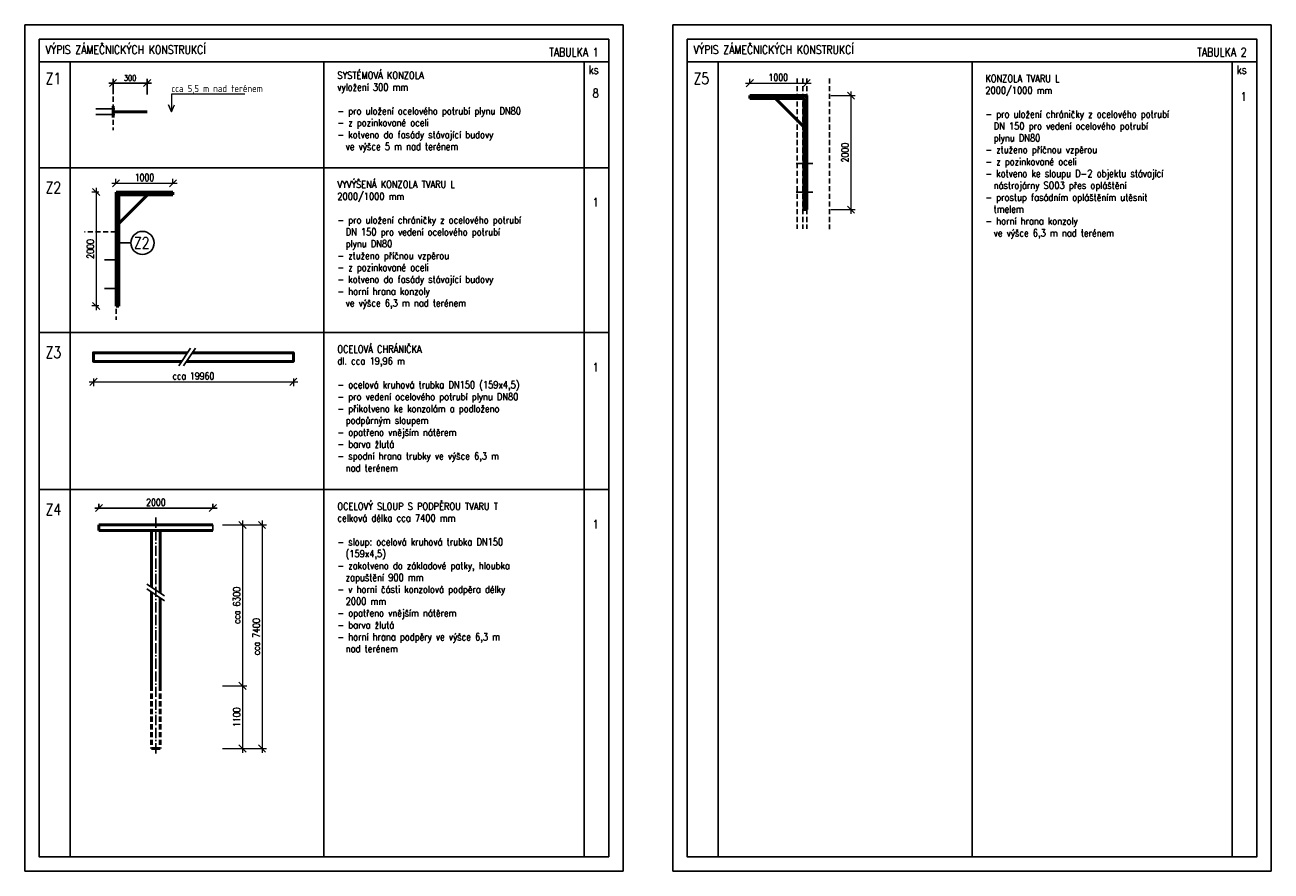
# Model space of a CAD drawing. Header units: millimetres. Extents: x 657207 to 1144608, y -1280639 to -942128.
# Tile 16 of 17: x 1122733 to 1144608, y -1132549 to -1117699. Entities that reach past the tile are written whole.
import ezdxf
from ezdxf.enums import TextEntityAlignment as Align

# ---------------------------------------------------------------- set-up
doc = ezdxf.new("R2010")
doc.units = ezdxf.units.MM
for name, pattern in [('ACAD_ISO11W100', [33, 12, -3, 12, -3, 0, -3]), ('DASHDOT', [0.5, 0.25, -0.125, 0, -0.125]), ('DASHED', [4.5, 3, -1.5])]:
    doc.linetypes.add(name, pattern=pattern)
for name, color, linetype, lineweight in [('IN_KOTY', 4, 'Continuous', 13), ('IN_TEXT 100', 7, 'Continuous', 13), ('pohledy', 7, 'Continuous', 25)]:
    doc.layers.add(name, color=color, linetype=linetype, lineweight=lineweight)
for name, color, linetype in [('IN_MODUL_SYSTEM', 7, 'DASHDOT'), ('IN_TEXT', 7, 'Continuous'), ('popisy', 4, 'Continuous')]:
    doc.layers.add(name, color=color, linetype=linetype)
doc.styles.add('iso', font='isocp.shx')
doc.styles.add('Koty', font='romand.shx', dxfattribs={"width": 0.8})
doc.styles.add('ROMAND', font='romand.shx', dxfattribs={"width": 0.85})
doc.dimstyles.new('IN_50', dxfattribs={"dimtxt": 125, "dimasz": 125, "dimexe": 75, "dimexo": 300, "dimgap": 40, "dimtad": 1, "dimdec": 0, "dimrnd": 5, "dimzin": 9, "dimdsep": 46, "dimtxsty": 'Koty', "dimblk": 'OBLIQUE', "dimcen": 40, "dimdle": 75, "dimclrd": 256, "dimclre": 256, "dimclrt": 256, "dimadec": 0, "dimazin": 0, "dimtfac": 1, "dimtdec": 0, "dimtmove": 1, "dimatfit": 3, "dimldrblk": 'ARCHTICK', "dimfxl": 350, "dimfxlon": 1, "dimtolj": 1, "dimtzin": 0, "dimlwd": -1, "dimlwe": -1, "dimarcsym": 0})

# ---------------------------------------------------------------- blocks, each defined once
blk = doc.blocks.new('_Oblique')
at = {"layer": 'popisy', "color": 0, "lineweight": -2}
blk.add_line((-0.5, -0.5), (0.5, 0.5), dxfattribs=at)
blk = doc.blocks.new('*D177')
at = {"layer": 'DEFPOINTS', "color": 0, "transparency": 16777216}
for p in [(1124879, -1118720), (1124279, -1119123), (1124879, -1119223)]:
    blk.add_point(p, dxfattribs=at)
at = {"layer": 'IN_TEXT', "transparency": 16777216}
for p, q in [((1124279, -1118823), (1124279, -1118645)), ((1124879, -1118923), (1124879, -1118645)), ((1124204, -1118720), (1124954, -1118720))]:
    blk.add_line(p, q, dxfattribs=at)
at = {"layer": 'IN_TEXT', "transparency": 16777216, "xscale": 125, "yscale": 125, "zscale": 125, "rotation": 180}
blk.add_blockref('_Oblique', (1124279, -1118720), dxfattribs=at)
at = {"layer": 'IN_TEXT', "transparency": 16777216, "xscale": 125, "yscale": 125, "zscale": 125}
blk.add_blockref('_Oblique', (1124879, -1118720), dxfattribs=at)
at = {"layer": 'IN_TEXT', "transparency": 16777216, "insert": (1124579, -1118630), "char_height": 100, "attachment_point": 5, "style": 'Koty'}
blk.add_mtext('\\A1;300', dxfattribs=at)
blk = doc.blocks.new('_ArchTick')
at = {"color": 0, "linetype": 'ByBlock', "lineweight": 13, "const_width": 0.15}
blk.add_lwpolyline([(-0.5, -0.5), (0.5, 0.5)], dxfattribs=at)
blk = doc.blocks.new('*D192')
at = {"layer": 'DEFPOINTS', "color": 0, "transparency": 16777216}
for p in [(1124331, -1120632), (1123983, -1122632), (1124331, -1122632)]:
    blk.add_point(p, dxfattribs=at)
at = {"layer": 'IN_KOTY', "transparency": 16777216}
for p, q in [((1124031, -1120632), (1123908, -1120632)), ((1123983, -1120557), (1123983, -1122707)), ((1124031, -1122632), (1123908, -1122632))]:
    blk.add_line(p, q, dxfattribs=at)
at = {"layer": 'IN_KOTY', "transparency": 16777216, "xscale": 125, "yscale": 125, "zscale": 125}
for p, rotation in [((1123983, -1120632), 90), ((1123983, -1122632), 270)]:
    blk.add_blockref('_Oblique', p, dxfattribs=dict(at, rotation=rotation))
at = {"layer": 'IN_KOTY', "transparency": 16777216, "insert": (1123881, -1121632), "char_height": 125, "attachment_point": 5, "rotation": 90, "style": 'Koty'}
blk.add_mtext('\\A1;2000', dxfattribs=at)
blk = doc.blocks.new('*D193')
at = {"layer": 'DEFPOINTS', "color": 0, "transparency": 16777216}
for p in [(1124331, -1120632), (1125331, -1120478), (1125331, -1120632)]:
    blk.add_point(p, dxfattribs=at)
at = {"layer": 'IN_KOTY', "transparency": 16777216}
for p, q in [((1124331, -1120478), (1124331, -1120403)), ((1125331, -1120478), (1125331, -1120403)), ((1124256, -1120478), (1125406, -1120478))]:
    blk.add_line(p, q, dxfattribs=at)
at = {"layer": 'IN_KOTY', "transparency": 16777216, "xscale": 125, "yscale": 125, "zscale": 125, "rotation": 180}
blk.add_blockref('_Oblique', (1124331, -1120478), dxfattribs=at)
at = {"layer": 'IN_KOTY', "transparency": 16777216, "xscale": 125, "yscale": 125, "zscale": 125}
blk.add_blockref('_Oblique', (1125331, -1120478), dxfattribs=at)
at = {"layer": 'IN_KOTY', "transparency": 16777216, "insert": (1124831, -1120376), "char_height": 125, "attachment_point": 5, "style": 'Koty'}
blk.add_mtext('\\A1;1000', dxfattribs=at)
blk = doc.blocks.new('*D194')
at = {"layer": 'DEFPOINTS', "color": 0, "transparency": 16777216}
for p in [(1123936, -1123604), (1127446, -1123604), (1127446, -1123963)]:
    blk.add_point(p, dxfattribs=at)
at = {"layer": 'IN_KOTY', "transparency": 16777216}
for p, q in [((1123936, -1123904), (1123936, -1124038)), ((1127446, -1123904), (1127446, -1124038)), ((1123861, -1123963), (1127521, -1123963))]:
    blk.add_line(p, q, dxfattribs=at)
at = {"layer": 'IN_KOTY', "transparency": 16777216, "xscale": 125, "yscale": 125, "zscale": 125, "rotation": 180}
blk.add_blockref('_Oblique', (1123936, -1123963), dxfattribs=at)
at = {"layer": 'IN_KOTY', "transparency": 16777216, "xscale": 125, "yscale": 125, "zscale": 125}
blk.add_blockref('_Oblique', (1127446, -1123963), dxfattribs=at)
at = {"layer": 'IN_KOTY', "transparency": 16777216, "insert": (1125691, -1123860), "char_height": 125, "attachment_point": 5, "style": 'Koty'}
blk.add_mtext('\\A1;cca 19960', dxfattribs=at)
blk = doc.blocks.new('*D205')
at = {"layer": 'DEFPOINTS', "color": 0, "transparency": 16777216}
for p in [(1126032, -1126179), (1124032, -1126474), (1126032, -1126474)]:
    blk.add_point(p, dxfattribs=at)
at = {"layer": 'IN_TEXT', "transparency": 16777216}
for p, q in [((1124032, -1126179), (1124032, -1126104)), ((1126032, -1126179), (1126032, -1126104)), ((1123957, -1126179), (1126107, -1126179))]:
    blk.add_line(p, q, dxfattribs=at)
at = {"layer": 'IN_TEXT', "transparency": 16777216, "xscale": 125, "yscale": 125, "zscale": 125, "rotation": 180}
blk.add_blockref('_Oblique', (1124032, -1126179), dxfattribs=at)
at = {"layer": 'IN_TEXT', "transparency": 16777216, "xscale": 125, "yscale": 125, "zscale": 125}
blk.add_blockref('_Oblique', (1126032, -1126179), dxfattribs=at)
at = {"layer": 'IN_TEXT', "transparency": 16777216, "insert": (1125032, -1126076), "char_height": 125, "attachment_point": 5, "style": 'Koty'}
blk.add_mtext('\\A1;2000', dxfattribs=at)
blk = doc.blocks.new('*D206')
at = {"layer": 'DEFPOINTS', "color": 0, "transparency": 16777216}
for p in [(1125153, -1126474), (1125107, -1129299), (1126551, -1129299)]:
    blk.add_point(p, dxfattribs=at)
at = {"layer": 'IN_KOTY', "transparency": 16777216}
for p, q in [((1126201, -1126474), (1126626, -1126474)), ((1126551, -1126399), (1126551, -1129374)), ((1126201, -1129299), (1126626, -1129299))]:
    blk.add_line(p, q, dxfattribs=at)
at = {"layer": 'IN_KOTY', "transparency": 16777216, "xscale": 125, "yscale": 125, "zscale": 125}
for p, rotation in [((1126551, -1126474), 90), ((1126551, -1129299), 270)]:
    blk.add_blockref('_Oblique', p, dxfattribs=dict(at, rotation=rotation))
at = {"layer": 'IN_KOTY', "transparency": 16777216, "insert": (1126448, -1127886), "char_height": 125, "attachment_point": 5, "rotation": 90, "style": 'Koty'}
blk.add_mtext('\\A1;cca 6300', dxfattribs=at)
blk = doc.blocks.new('*D207')
at = {"layer": 'DEFPOINTS', "color": 0, "transparency": 16777216}
for p in [(1125107, -1129299), (1125107, -1130399), (1126551, -1130399)]:
    blk.add_point(p, dxfattribs=at)
at = {"layer": 'IN_KOTY', "transparency": 16777216}
for p, q in [((1126201, -1129299), (1126626, -1129299)), ((1126551, -1129224), (1126551, -1130474)), ((1126201, -1130399), (1126626, -1130399))]:
    blk.add_line(p, q, dxfattribs=at)
at = {"layer": 'IN_KOTY', "transparency": 16777216, "xscale": 125, "yscale": 125, "zscale": 125}
for p, rotation in [((1126551, -1129299), 90), ((1126551, -1130399), 270)]:
    blk.add_blockref('_Oblique', p, dxfattribs=dict(at, rotation=rotation))
at = {"layer": 'IN_KOTY', "transparency": 16777216, "insert": (1126448, -1129849), "char_height": 125, "attachment_point": 5, "rotation": 90, "style": 'Koty'}
blk.add_mtext('\\A1;1100', dxfattribs=at)
blk = doc.blocks.new('*D208')
at = {"layer": 'DEFPOINTS', "color": 0, "transparency": 16777216}
for p in [(1126032, -1126474), (1125107, -1130399), (1126896, -1130399)]:
    blk.add_point(p, dxfattribs=at)
at = {"layer": 'IN_KOTY', "transparency": 16777216}
for p, q in [((1126546, -1126474), (1126971, -1126474)), ((1126896, -1126399), (1126896, -1130474)), ((1126546, -1130399), (1126971, -1130399))]:
    blk.add_line(p, q, dxfattribs=at)
at = {"layer": 'IN_KOTY', "transparency": 16777216, "xscale": 125, "yscale": 125, "zscale": 125}
for p, rotation in [((1126896, -1126474), 90), ((1126896, -1130399), 270)]:
    blk.add_blockref('_Oblique', p, dxfattribs=dict(at, rotation=rotation))
at = {"layer": 'IN_KOTY', "transparency": 16777216, "insert": (1126794, -1128436), "char_height": 125, "attachment_point": 5, "rotation": 90, "style": 'Koty'}
blk.add_mtext('\\A1;cca 7400', dxfattribs=at)
blk = doc.blocks.new('*D211')
at = {"layer": 'DEFPOINTS', "color": 0, "transparency": 16777216}
for p in [(1136457, -1118940), (1136457, -1120940), (1137232, -1120940)]:
    blk.add_point(p, dxfattribs=at)
at = {"layer": 'IN_KOTY', "transparency": 16777216}
for p, q in [((1137232, -1118865), (1137232, -1121015)), ((1136882, -1118940), (1137307, -1118940)), ((1136882, -1120940), (1137307, -1120940))]:
    blk.add_line(p, q, dxfattribs=at)
at = {"layer": 'IN_KOTY', "transparency": 16777216, "xscale": 125, "yscale": 125, "zscale": 125}
for p, rotation in [((1137232, -1118940), 90), ((1137232, -1120940), 270)]:
    blk.add_blockref('_Oblique', p, dxfattribs=dict(at, rotation=rotation))
at = {"layer": 'IN_KOTY', "transparency": 16777216, "insert": (1137129, -1119940), "char_height": 125, "attachment_point": 5, "rotation": 90, "style": 'Koty'}
blk.add_mtext('\\A1;2000', dxfattribs=at)
blk = doc.blocks.new('*D212')
at = {"layer": 'DEFPOINTS', "color": 0, "transparency": 16777216}
for p in [(1136457, -1118721), (1135457, -1118940), (1136457, -1118940)]:
    blk.add_point(p, dxfattribs=at)
at = {"layer": 'IN_KOTY', "transparency": 16777216}
for p, q in [((1135457, -1118721), (1135457, -1118646)), ((1136457, -1118721), (1136457, -1118646)), ((1135382, -1118721), (1136532, -1118721))]:
    blk.add_line(p, q, dxfattribs=at)
at = {"layer": 'IN_KOTY', "transparency": 16777216, "xscale": 125, "yscale": 125, "zscale": 125, "rotation": 180}
blk.add_blockref('_Oblique', (1135457, -1118721), dxfattribs=at)
at = {"layer": 'IN_KOTY', "transparency": 16777216, "xscale": 125, "yscale": 125, "zscale": 125}
blk.add_blockref('_Oblique', (1136457, -1118721), dxfattribs=at)
at = {"layer": 'IN_KOTY', "transparency": 16777216, "insert": (1135957, -1118619), "char_height": 125, "attachment_point": 5, "style": 'Koty'}
blk.add_mtext('\\A1;1000', dxfattribs=at)

msp = doc.modelspace()

# ---------------------------------------------------------------- linework, layer by layer
at = {"layer": 'DEFPOINTS'}
for points in [[(1122732.6, -1117699.2), (1133232.6, -1117699.2), (1133232.6, -1132549.2), (1122732.6, -1132549.2)], [(1134107.7, -1117699.2), (1144607.7, -1117699.2), (1144607.7, -1132549.2), (1134107.7, -1132549.2)]]:
    msp.add_lwpolyline(points, close=True, dxfattribs=at)
at = {"layer": 'IN_MODUL_SYSTEM', "linetype": 'ACAD_ISO11W100', "ltscale": 15}
msp.add_line((1125032.3, -1126343.4), (1125032.3, -1130520.9), dxfattribs=at)
at = {"layer": 'IN_TEXT', "linetype": 'DASHED', "ltscale": 30}
for p, q in [((1136286.6, -1118638), (1136286.6, -1121280.3)), ((1136386.6, -1118638), (1136386.6, -1121280.3)), ((1136456.6, -1118638), (1136456.6, -1121280.3)), ((1136856.6, -1118638), (1136856.6, -1121281.9)), ((1124279, -1118822.9), (1124279, -1119546.1)), ((1124331.5, -1121332.1), (1123776.6, -1121332.1)), ((1124331.5, -1121332.1), (1124331.5, -1122876.2))]:
    msp.add_line(p, q, dxfattribs=at)
at = {"layer": 'IN_TEXT', "lineweight": 50}
for p, q in [((1124279, -1119122.9), (1124279, -1119322.9)), ((1136456.6, -1118940), (1135456.6, -1118940)), ((1135456.6, -1118990), (1135456.6, -1118940)), ((1136406.6, -1118990), (1135456.6, -1118990)), ((1135906.6, -1118990), (1136406.6, -1119490)), ((1136406.6, -1120940), (1136406.6, -1118990)), ((1136456.6, -1120940), (1136456.6, -1118940)), ((1124279, -1119222.9), (1124879, -1119222.9)), ((1124331.5, -1122632.1), (1124331.5, -1120632.1)), ((1124331.5, -1120632.1), (1125331.5, -1120632.1)), ((1125331.5, -1120632.1), (1125331.5, -1120682.1)), ((1124381.5, -1122632.1), (1124381.5, -1120682.1)), ((1124381.5, -1120682.1), (1125331.5, -1120682.1)), ((1124881.5, -1120682.1), (1124381.5, -1121182.1)), ((1136406.6, -1120940), (1136456.6, -1120940)), ((1124381.5, -1122632.1), (1124331.5, -1122632.1)), ((1124032.3, -1126473.8), (1126032.3, -1126473.8)), ((1124032.3, -1126573.8), (1124032.3, -1126473.8)), ((1124032.3, -1126573.8), (1126032.3, -1126573.8)), ((1124957.3, -1126573.8), (1124957.3, -1127568.2)), ((1125107.3, -1126573.8), (1125107.3, -1127669.8)), ((1124957.3, -1127653.9), (1124957.3, -1129298.8)), ((1125107.3, -1127755.6), (1125107.3, -1129298.8)), ((1124957.3, -1130398.8), (1125107.3, -1130398.8))]:
    msp.add_line(p, q, dxfattribs=at)
at = {"layer": 'IN_TEXT'}
for p, q in [((1136406.6, -1118990), (1136456.6, -1118940)), ((1124309, -1119172.9), (1123979, -1119172.9)), ((1124309, -1119272.9), (1123979, -1119272.9)), ((1136561.6, -1120132.7), (1136271.6, -1120132.7)), ((1124381.5, -1120682.1), (1124331.5, -1120632.1)), ((1136561.6, -1120632.7), (1136271.6, -1120632.7)), ((1124593.1, -1121525.4), (1124381.5, -1121525.4)), ((1124406.5, -1121824.7), (1124131.5, -1121824.7)), ((1124406.5, -1122324.7), (1124131.5, -1122324.7)), ((1125431.9, -1123679.4), (1125640.4, -1123371.6)), ((1125517.6, -1123679.4), (1125726.1, -1123371.6)), ((1126032.3, -1126573.8), (1126032.3, -1126473.8)), ((1125182.8, -1127720.9), (1124875, -1127512.4)), ((1125182.8, -1127806.7), (1124875, -1127598.2))]:
    msp.add_line(p, q, dxfattribs=at)
at = {"layer": 'IN_TEXT', "linetype": 'DASHED', "lineweight": 50, "ltscale": 30}
for p, q in [((1124957.3, -1129298.8), (1124957.3, -1130398.8)), ((1125107.3, -1129298.8), (1125107.3, -1130398.8))]:
    msp.add_line(p, q, dxfattribs=at)
at = {"layer": 'IN_TEXT', "lineweight": 50}
for points in [[(1125584.6, -1123453.9), (1123936.1, -1123453.9), (1123936.1, -1123603.9), (1125483, -1123603.9)], [(1125568.7, -1123603.9), (1127446.5, -1123603.9), (1127446.5, -1123453.9), (1125670.4, -1123453.9)]]:
    msp.add_lwpolyline(points, dxfattribs=at)
at = {"layer": 'IN_TEXT'}
msp.add_circle((1124796.3, -1121525.4), 203.2, dxfattribs=at)
at = {"layer": 'IN_TEXT 100'}
msp.add_lwpolyline([(1126593.9, -1118915.3), (1125304.1, -1118915.3), (1125304.1, -1119222.9), (1125250.3, -1119102.2), (1125304.1, -1119222.9), (1125358, -1119102.2)], dxfattribs=at)
at = {"layer": 'pohledy'}
for p, q in [((1132982.6, -1118347.9), (1122982.6, -1118347.9)), ((1123525, -1118347.9), (1123525, -1132299.2)), ((1127982.6, -1118347.9), (1127982.6, -1132299.2)), ((1132551.6, -1118347.9), (1132551.6, -1132299.2)), ((1144357.7, -1118347.9), (1134357.7, -1118347.9)), ((1134900.1, -1118347.9), (1134900.1, -1132299.2)), ((1139357.7, -1118347.9), (1139357.7, -1132299.2)), ((1143926.6, -1118347.9), (1143926.6, -1132299.2)), ((1132982.6, -1120205.6), (1122982.6, -1120205.6)), ((1132982.6, -1123097.9), (1122982.6, -1123097.9)), ((1132982.6, -1125854.4), (1122982.6, -1125854.4))]:
    msp.add_line(p, q, dxfattribs=at)
for points in [[(1122982.6, -1117949.2), (1132982.6, -1117949.2), (1132982.6, -1132299.2), (1122982.6, -1132299.2)], [(1134357.7, -1117949.2), (1144357.7, -1117949.2), (1144357.7, -1132299.2), (1134357.7, -1132299.2)]]:
    msp.add_lwpolyline(points, close=True, dxfattribs=at)

# ---------------------------------------------------------------- texts
at = {"layer": 'IN_TEXT', "style": 'iso'}
msp.add_text('cca 5,5 m nad terénem', height=125, dxfattribs=at).set_placement((1125304.1, -1118915.3), align=Align.BOTTOM_LEFT)
at = {"layer": 'IN_TEXT', "style": 'Koty'}
for s, insert, char_height, width, attachment_point in [('VÝPIS ZÁMEČNICKÝCH KONSTRUKCÍ', (1123096.5, -1118059), 150, 71557.615, 1), ('VÝPIS ZÁMEČNICKÝCH KONSTRUKCÍ', (1134471.6, -1118059), 150, 71557.615, 1), ('TABULKA 1', (1132802.9, -1118102.3), 150, 2800.501, 3), ('TABULKA 2', (1144178, -1118102.3), 150, 2800.501, 3), ('ks', (1132802.9, -1118411.3), 150, 291.525, 3), ('ks', (1144178, -1118411.3), 150, 291.525, 3), ('Z1', (1123232, -1118537.8), 200, 407.753, 2), ('Z5', (1134607.1, -1118537.8), 200, 407.753, 2), ('8', (1132802.9, -1118821.6), 150, 291.525, 3), ('1', (1144178, -1118878.8), 150, 291.525, 3), ('Z2', (1123232, -1120452.6), 200, 407.753, 2), ('1', (1132802.9, -1120736.4), 150, 291.525, 3), ('Z2', (1124783.3, -1121424.6), 200, 407.753, 2), ('Z3', (1123232, -1123344.9), 200, 407.753, 2), ('1', (1132802.9, -1123628.7), 150, 291.525, 3), ('Z4', (1123232, -1126101.4), 200, 407.753, 2), ('1', (1132802.9, -1126385.2), 150, 291.525, 3)]:
    msp.add_mtext(s, dxfattribs=dict(at, insert=insert, char_height=char_height, width=width, attachment_point=attachment_point))
at = {"layer": 'IN_TEXT', "char_height": 125, "attachment_point": 1, "style": 'ROMAND'}
for s, insert in [('SYSTÉMOVÁ KONZOLA\\Pvyložení 300 mm\\P\\P- pro uložení ocelového potrubí plynu DN80\\P- z pozinkované oceli\\P- kotveno do fasády stávající budovy\\P  ve výšce 5 m nad terénem', (1128216.9, -1118520.1)), ('KONZOLA TVARU L\\P2000/1000 mm\\P\\P- pro uložení chráničky z ocelového potrubí\\P  DN 150 pro vedení ocelového potrubí \\P  plynu DN80\\P- ztuženo příčnou vzpěrou\\P- z pozinkované oceli\\P- kotveno ke sloupu D-2 objektu stávající\\P  nástrojárny SO03 přes opláštění\\P- prostup fasádním opláštěním utěsnit \\P  tmelem\\P- horní hrana konzoly \\P  ve výšce 6,3 m nad terénem', (1139592, -1118577.2)), ('VYVÝŠENÁ KONZOLA TVARU L\\P2000/1000 mm\\P\\P- pro uložení chráničky z ocelového potrubí\\P  DN 150 pro vedení ocelového potrubí \\P  plynu DN80\\P- ztuženo příčnou vzpěrou\\P- z pozinkované oceli\\P- kotveno do fasády stávající budovy\\P- horní hrana konzoly \\P  ve výšce 6,3 m nad terénem', (1128216.9, -1120434.9)), ('OCELOVÁ CHRÁNIČKA \\Pdl. cca 19,96 m\\P\\P- ocelová kruhová trubka DN150 (159x4,5) \\P- pro vedení ocelového potrubí plynu DN80\\P- přikotveno ke konzolám a podloženo\\P  podpůrným sloupem\\P- opatřeno vnějším nátěrem\\P- barva žlutá\\P- spodní hrana trubky ve výšce 6,3 m \\P  nad terénem', (1128216.9, -1123327.2)), ('OCELOVÝ SLOUP S PODPĚROU TVARU T\\Pcelková délka cca 7400 mm\\P\\P- sloup: ocelová kruhová trubka DN150\\P  (159x4,5) \\P- zakotveno do základové patky, hloubka \\P  zapuštění 900 mm\\P- v horní části konzolová podpěra délky \\P  2000 mm\\P- opatřeno vnějším nátěrem\\P- barva žlutá\\P- horní hrana podpěry ve výšce 6,3 m \\P  nad terénem', (1128216.9, -1126083.7))]:
    msp.add_mtext_dynamic_manual_height_columns(s, width=4045.114, gutter_width=12500, heights=[0], dxfattribs=dict(at, insert=insert))

# ---------------------------------------------------------------- dimensions: what is measured, and where the dimension line sits
at = {"layer": 'IN_KOTY'}
for base, p1, p2, picture, middle in [((1136456.6, -1118721.5), (1135456.6, -1118940), (1136456.6, -1118940), '*D212', (1135956.6, -1118619)), ((1125331.5, -1120478.3), (1124331.5, -1120632.1), (1125331.5, -1120632.1), '*D193', (1124831.5, -1120375.8))]:
    dim = msp.add_linear_dim(base=base, p1=p1, p2=p2, dimstyle='IN_50', dxfattribs=at)
    dim.commit()
    dim.dimension.update_dxf_attribs({"geometry": picture, "text_midpoint": middle})
for base, p1, p2, picture, middle in [((1137231.9, -1120940), (1136456.6, -1118940), (1136456.6, -1120940), '*D211', (1137129.4, -1119940)), ((1123983.1, -1122632.1), (1124331.5, -1120632.1), (1124331.5, -1122632.1), '*D192', (1123880.6, -1121632.1)), ((1126550.6, -1130398.8), (1125107.3, -1129298.8), (1125107.3, -1130398.8), '*D207', (1126448.1, -1129848.8))]:
    dim = msp.add_linear_dim(base=base, p1=p1, p2=p2, angle=90, dimstyle='IN_50', dxfattribs=at)
    dim.commit()
    dim.dimension.update_dxf_attribs({"geometry": picture, "text_midpoint": middle})
dim = msp.add_linear_dim(base=(1127446.5, -1123962.9), p1=(1123936.1, -1123603.9), p2=(1127446.5, -1123603.9), text='cca 19960', dimstyle='IN_50', dxfattribs=at)
dim.commit()
dim.dimension.update_dxf_attribs({"geometry": '*D194', "text_midpoint": (1125691.3, -1123860.4)})
for base, p1, p2, text, picture, middle in [((1126550.6, -1129298.8), (1125152.8, -1126473.8), (1125107.3, -1129298.8), 'cca 6300', '*D206', (1126448.1, -1127886.3)), ((1126896.1, -1130398.8), (1126032.3, -1126473.8), (1125107.3, -1130398.8), 'cca 7400', '*D208', (1126793.6, -1128436.3))]:
    dim = msp.add_linear_dim(base=base, p1=p1, p2=p2, angle=90, text=text, dimstyle='IN_50', dxfattribs=at)
    dim.commit()
    dim.dimension.update_dxf_attribs({"geometry": picture, "text_midpoint": middle})
at = {"layer": 'IN_TEXT'}
dim = msp.add_linear_dim(base=(1124879, -1118720.5), p1=(1124279, -1119122.9), p2=(1124879, -1119222.9), text='300', dimstyle='IN_50', override={"dimtxt": 100}, dxfattribs=at)
dim.commit()
dim.dimension.update_dxf_attribs({"geometry": '*D177', "text_midpoint": (1124579, -1118630.5)})
dim = msp.add_linear_dim(base=(1126032.3, -1126178.9), p1=(1124032.3, -1126473.8), p2=(1126032.3, -1126473.8), dimstyle='IN_50', dxfattribs=at)
dim.commit()
dim.dimension.update_dxf_attribs({"geometry": '*D205', "text_midpoint": (1125032.3, -1126076.4)})

doc.saveas('drawing.dxf')
